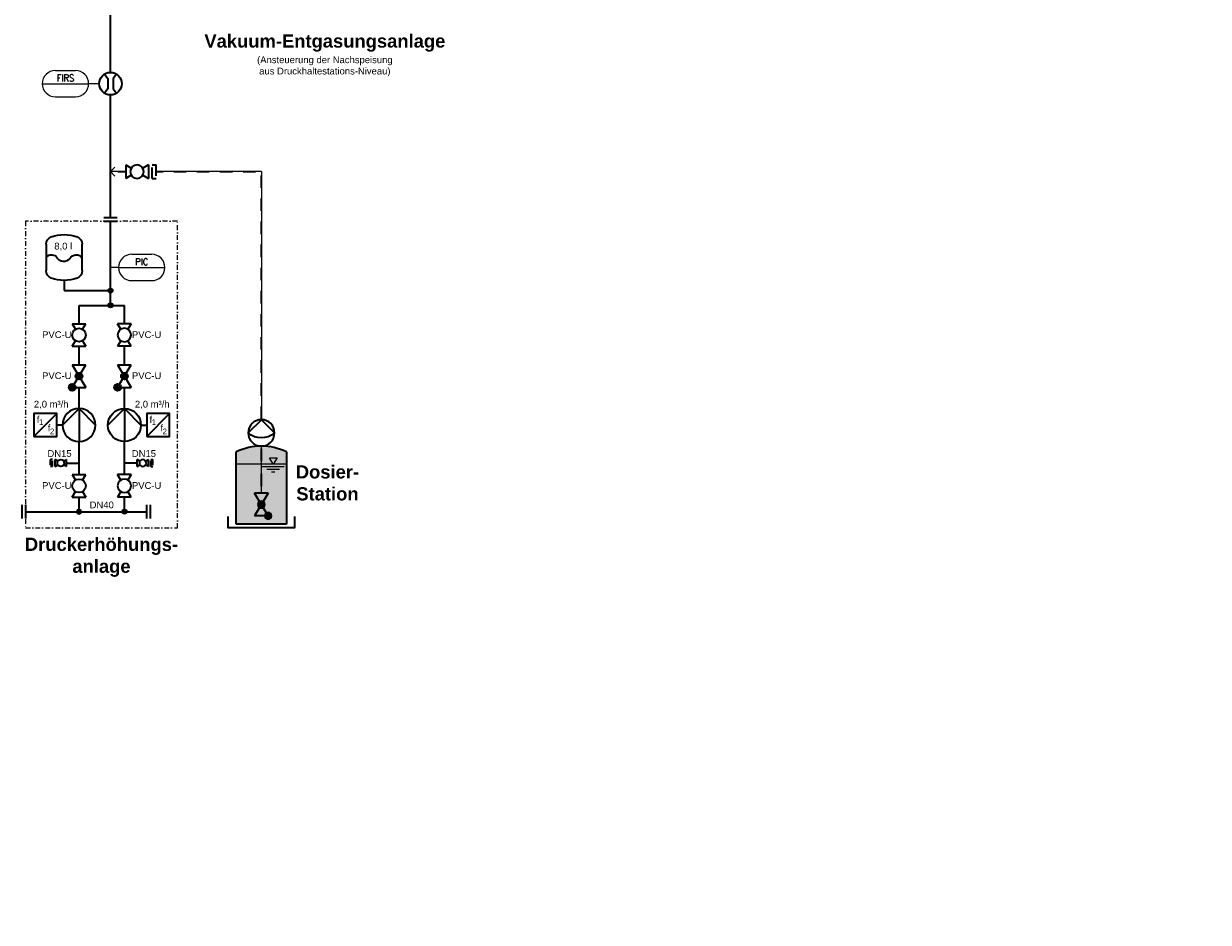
# Model space of a CAD drawing. Header units: millimetres. Extents: x -226 to 2201, y 0 to 1085.
# Tile 20 of 28: x 1162 to 1477, y 239 to 478. Entities that reach past the tile are written whole.
import ezdxf
from ezdxf import colors
from ezdxf.entities.mleader import LeaderData, LeaderLine
from ezdxf.enums import TextEntityAlignment as Align
from ezdxf.math import Vec2, Vec3

# ---------------------------------------------------------------- set-up
doc = ezdxf.new("R2010")
doc.units = ezdxf.units.MM
doc.header["$PDMODE"] = 1
doc.linetypes.add('Strichpunkt', pattern=[25.4, 12.7, -6.35, 0, -6.35])
doc.layers.get('0').update_dxf_attribs({"lineweight": 18})
for name, color, linetype, lineweight in [('TGAx_B_LTG_Chemikal', 7, 'Continuous', 18), ('TGAx_G_KOM_GA-Symbole', 7, 'Continuous', 18), ('TGAx_H_TXT_Beschriftung', 7, 'Continuous', 18), ('TGAx_K_TXT_Beschriftung', 7, 'Continuous', 18), ('TGAx_S_KOM_Armaturen', 7, 'Continuous', 35), ('TGAx_S_KOM_Bauteile', 7, 'Continuous', 35), ('TGAx_S_KOM_Bauteile-Schraff', 9, 'Continuous', 18), ('TGAx_S_LTG_TWS_Kalt enthärtet', 80, 'GRENZE2', 35), ('TGAx_S_TXT_Dimensionierung', 7, 'Continuous', 18)]:
    doc.layers.add(name, color=color, linetype=linetype, lineweight=lineweight)
doc.styles.add('Arial', font='arial.ttf')
doc.styles.add('MSR-Arial', font='romans.shx')
doc.styles.add('RomanS', font='arial.ttf')
doc.linetypes.add('GRENZE2', pattern='A,6.35,-2.54,[132,ltypeshp.shx,S=2.54,R=0,X=-2.54,Y=0],-2.54,25.4', length=36.83)

# ---------------------------------------------------------------- blocks, each defined once
blk = doc.blocks.new('13.24-Membranpumpe')
at = {"linetype": 'Continuous'}
for p, q in [((-4.4, -4.4), (0, 0)), ((0, 0), (4.4, -4.4))]:
    blk.add_line(p, q, dxfattribs=at)
blk.add_circle((0, -4.4), 4.4, dxfattribs=at)
blk.add_arc((0, 0.59), 6.65, 228.5953, 311.4047)
blk = doc.blocks.new('7.04.02-Rückschlagventil')
at = {"linetype": 'Continuous'}
for p, q in [((0, 1.8), (6, -1.8)), ((6, 1.8), (0, -1.8)), ((0, 1.8), (0, -1.8)), ((6, 1.8), (6, -1.8))]:
    blk.add_line(p, q, dxfattribs=at)
for centre, radius in [((0, 1.8), 0.9), ((0, 1.8), 0.8), ((0, 1.8), 0.7), ((0, 1.8), 0.6), ((0, 1.8), 0.5), ((0, 1.8), 0.4), ((0, 1.8), 0.3), ((0, 1.8), 0.2), ((0, 1.8), 0.1), ((3, 0), 0.9), ((3, 0), 0.8), ((3, 0), 0.7), ((3, 0), 0.6), ((3, 0), 0.5), ((3, 0), 0.4), ((3, 0), 0.3), ((3, 0), 0.2), ((3, 0), 0.1)]:
    blk.add_circle(centre, radius, dxfattribs=at)
blk.add_point((3, 0), dxfattribs=at)
blk = doc.blocks.new('13.21-Kreiselpumpe')
at = {"linetype": 'Continuous'}
for p, q in [((-4.4, -4.4), (0, 0)), ((0, 0), (4.4, -4.4)), ((0, 0), (0, -8.8))]:
    blk.add_line(p, q, dxfattribs=at)
blk.add_circle((0, -4.4), 4.4, dxfattribs=at)
blk = doc.blocks.new('4.16-Leitungs-Verbindungspunkt')
at = {"linetype": 'Continuous', "lineweight": 18}
blk.add_hatch(color=256, dxfattribs=at).paths.add_polyline_path([(0.65, 0, 1), (-0.65, 0, 1)])
blk.add_circle((0, 0), 0.65, dxfattribs=at)
blk = doc.blocks.new('7.01.04-Absperrhahn allg.')
at = {"linetype": 'Continuous'}
for p, q in [((0, 1.8), (0, -1.8)), ((0, 1.8), (1.46, 0.93)), ((6, 1.8), (4.54, 0.93)), ((6, 1.8), (6, -1.8)), ((1.46, -0.93), (0, -1.8)), ((4.54, -0.93), (6, -1.8))]:
    blk.add_line(p, q, dxfattribs=at)
blk.add_circle((3, 0), 1.8, dxfattribs=at)
blk = doc.blocks.new('5.07-Kupplung allg.')
at = {"linetype": 'Continuous'}
for p, q in [((0, 1.8), (0, -1.1)), ((1.1, 1.1), (1.1, 0)), ((1.1, 0), (1.1, -1.8))]:
    blk.add_line(p, q, dxfattribs=at)
for p, q in [((0, 1.8), (1.1, 1.8)), ((0, -1.8), (1.1, -1.8))]:
    blk.add_line(p, q)
blk = doc.blocks.new('5.02-Flanschpaar')
at = {"linetype": 'Continuous'}
for p, q in [((0, 1.8), (0, -1.8)), ((1, 1.8), (1, -1.8))]:
    blk.add_line(p, q, dxfattribs=at)
blk = doc.blocks.new('RCI-Freqzenzumformer')
at = {"linetype": 'Continuous'}
blk.add_line((-3.03, -3.03), (3.03, 3.03), dxfattribs=at)
blk.add_lwpolyline([(-3.03, -3.03), (3.03, -3.03), (3.03, 3.03), (-3.03, 3.03)], close=True, dxfattribs=at)
at = {"lineweight": 18, "char_height": 1.8, "attachment_point": 5, "style": 'RomanS'}
for insert in [(-1.93, 1.47), (0.99, -0.76)]:
    blk.add_mtext('f', dxfattribs=dict(at, insert=insert))
at = {"lineweight": 15, "style": 'RomanS'}
for p in [(-1.11, 0.8), (1.8, -1.68)]:
    blk.add_attdef('FU-ZAHL', text='', height=1.5, dxfattribs=at).set_placement(p, align=Align.MIDDLE_CENTER)
blk = doc.blocks.new('01.01-Membran-Ausdehnungsgefäß')
at = {"linetype": 'Continuous'}
for p, q in [((-4.78, 2.6), (-4.78, 9.61)), ((4.78, 9.61), (4.78, 2.6))]:
    blk.add_line(p, q, dxfattribs=at)
for centre, radius, start, end in [((-2.68, 9.61), 2.1, 111.0374, 180), ((0, 2.65), 9.56, 68.9626, 111.0374), ((2.68, 9.61), 2.1, 0, 68.9626), ((-3.19, 4.97), 1.86, 26.1913, 148.592), ((3.4, 5.09), 1.75, 37.9074, 148.6618), ((0.12, 7.22), 2.17, 221.0912, 326.3269), ((-2.68, 2.6), 2.1, 180, 248.9626), ((0, 9.56), 9.56, 248.9626, 291.0374), ((2.68, 2.6), 2.1, 291.0374, 0)]:
    blk.add_arc(centre, radius, start, end, dxfattribs=at)
blk = doc.blocks.new('02.MSR_Fühler m. Fernwirkung_langrund')
for p, q in [((-2.67, 3.5), (2.67, 3.5)), ((-6.17, 0), (6.17, 0)), ((-2.67, -3.5), (2.67, -3.5))]:
    blk.add_line(p, q)
for centre, start, end in [((-2.67, 0), 90, 270), ((2.67, 0), 270, 90)]:
    blk.add_arc(centre, 3.5, start, end)
at = {"style": 'MSR-Arial', "width": 0.9}
for tag, p in [('MESSART', (0.02, 1.5)), ('WERT', (0.02, -1.55))]:
    blk.add_attdef(tag, text='', height=1.8, dxfattribs=at).set_placement(p, align=Align.MIDDLE_CENTER)
blk = doc.blocks.new('17.01.01-Durchflussmessung allg.')
for p, q in [((-1.38, 0.69), (-2.53, 1.62)), ((1.38, 0.69), (-1.38, 0.69)), ((2.53, 1.62), (1.38, 0.69)), ((-1.38, -0.69), (-2.53, -1.62)), ((1.38, -0.69), (-1.38, -0.69)), ((2.53, -1.62), (1.38, -0.69))]:
    blk.add_line(p, q)
blk.add_circle((0, 0), 3)

msp = doc.modelspace()

# ---------------------------------------------------------------- leaders
at = {"layer": 'TGAx_H_TXT_Beschriftung'}
ml = msp.add_multileader_mtext('Standard', dxfattribs=at)
ml.set_content('\\A1;Anschluss s.\\PSchema Heizung EZ\\PZchg.-Nr.:\\P130-091E-00-X004H', color=256, style='Arial')
ml.set_leader_properties(color=256, linetype='ByLayer', lineweight=-1)
ml.build(insert=Vec2(0, 0))
ml.multileader.update_dxf_attribs({"has_text_frame": 1, "text_right_attachment_type": 6, "dogleg_length": 1, "arrow_head_size": 1.8})
ctx = ml.context
ctx.base_point, ctx.char_height, ctx.arrow_head_size, ctx.landing_gap_size, ctx.plane_origin = Vec3(1436.67, 782.43), 2.5, 1.8, 1, Vec3(1578.45, 911.75)
ctx.right_attachment, ctx.text_align_type = 6, 1
notes = []
notes.append((ctx, [(0, (0, 0, 0), (0, 0), (1, 0), 1, [])]))
ctx.mtext.insert, ctx.mtext.alignment, ctx.mtext.flow_direction = Vec3(1459.92, 784.21), 2, 5
ctx.mtext.has_bg_fill, ctx.mtext.bg_color, ctx.mtext.bg_scale_factor, ctx.mtext.bg_transparency, ctx.mtext.use_window_bg_color = 1, -1027028792, 1.5, 0, 1
for ctx, leaders in notes:
    for number, flags, end, landing, length, lines in leaders:
        leader = LeaderData()
        leader.index, (leader.has_last_leader_line, leader.has_dogleg_vector, leader.attachment_direction) = number, flags
        leader.last_leader_point, leader.dogleg_vector, leader.dogleg_length = Vec3(end), Vec3(landing), length
        for number, points, colour, breaks in lines:
            line = LeaderLine()
            line.index, line.vertices, line.color, line.breaks = number, Vec3.list(points), colors.encode_raw_color(colour), breaks
            leader.lines.append(line)
        ctx.leaders.append(leader)

# ---------------------------------------------------------------- next in the draw order: hatches: boundary and pattern name
at = {"layer": 'TGAx_S_KOM_Bauteile-Schraff'}
h = msp.add_hatch(color=256, dxfattribs=at)
h.dxf.hatch_style = 1
h.set_gradient(color1=(192, 192, 192), tint=1, name='CYLINDER')
edge = h.paths.add_edge_path()
edge.add_arc((1225.11, 349.93), 15.61, 64.6124, 115.3876)
edge.add_line((1218.41, 364.03), (1218.41, 344.84))
edge.add_line((1218.41, 344.84), (1231.8, 344.84))
edge.add_line((1231.8, 344.84), (1231.8, 364.03))

# ---------------------------------------------------------------- next in the draw order: linework, layer by layer
at = {"layer": 'TGAx_B_LTG_Chemikal', "ltscale": 1.5}
for p, q in [((1184.97, 438.54), (1186.17, 439.74)), ((1189.05, 438.54), (1184.97, 438.54)), ((1184.97, 438.54), (1186.17, 437.34)), ((1225.11, 438.54), (1197.45, 438.54)), ((1225.11, 438.54), (1225.11, 372.58)), ((1225.11, 353.01), (1225.11, 365.54))]:
    msp.add_line(p, q, dxfattribs=at)
at = {"layer": 'TGAx_B_LTG_Chemikal', "const_width": 0.5}
for points in [[(1189.05, 438.54), (1186.92, 438.54)], [(1197.15, 438.54), (1199.02, 438.54)], [(1201.76, 438.54), (1205.16, 438.54)], [(1207.9, 438.54), (1211.31, 438.54)], [(1214.05, 438.54), (1217.45, 438.54)], [(1220.19, 438.54), (1223.6, 438.54)], [(1225.11, 434.2), (1225.11, 437.6)], [(1225.11, 428.05), (1225.11, 431.46)], [(1225.11, 421.91), (1225.11, 425.31)], [(1225.11, 415.76), (1225.11, 419.17)], [(1225.11, 409.62), (1225.11, 413.02)], [(1225.11, 403.47), (1225.11, 406.88)], [(1225.11, 397.33), (1225.11, 400.73)], [(1225.11, 391.18), (1225.11, 394.59)], [(1225.11, 385.04), (1225.11, 388.44)], [(1225.11, 378.89), (1225.11, 382.3)], [(1225.11, 372.75), (1225.11, 376.15)], [(1225.11, 361.48), (1225.11, 364.89)], [(1225.11, 354.85), (1225.11, 358.25)]]:
    msp.add_lwpolyline(points, dxfattribs=at)
at = {"layer": 'TGAx_G_KOM_GA-Symbole'}
for p, q in [((1181.97, 461.93), (1179.16, 461.93)), ((1187.1, 413.06), (1184.97, 413.06))]:
    msp.add_line(p, q, dxfattribs=at)
at = {"layer": 'TGAx_S_KOM_Armaturen'}
for p, q in [((1172.2, 371.16), (1170.68, 371.16)), ((1193.08, 371.16), (1194.6, 371.16)), ((1173.23, 361.06), (1176.6, 361.06)), ((1192.05, 361.06), (1188.68, 361.06))]:
    msp.add_line(p, q, dxfattribs=at)
at = {"layer": 'TGAx_S_KOM_Bauteile'}
for p, q in [((1218.41, 344.84), (1218.41, 364.03)), ((1231.8, 364.03), (1231.8, 344.84)), ((1231.8, 344.84), (1218.41, 344.84))]:
    msp.add_line(p, q, dxfattribs=at)
at = {"layer": 'TGAx_S_KOM_Bauteile', "lineweight": 18, "ltscale": 0.05}
for p, q in [((1228.27, 360.73), (1227.27, 362.47)), ((1227.27, 362.47), (1229.27, 362.47)), ((1229.27, 362.47), (1228.27, 360.73)), ((1231.8, 360.73), (1218.41, 360.73)), ((1231.18, 360.03), (1225.36, 360.03)), ((1229.95, 359.33), (1226.59, 359.33)), ((1228.72, 358.63), (1227.82, 358.63))]:
    msp.add_line(p, q, dxfattribs=at)
at = {"layer": 'TGAx_S_KOM_Bauteile', "linetype": 'Strichpunkt', "lineweight": 18, "ltscale": 0.1}
msp.add_lwpolyline([(1162.38, 343.81), (1202.76, 343.81), (1202.76, 425.33), (1162.38, 425.33)], close=True, dxfattribs=at)
at = {"layer": 'TGAx_S_KOM_Bauteile'}
msp.add_lwpolyline([(1216.23, 346.8), (1216.23, 343.91), (1233.99, 343.91), (1233.99, 346.8)], dxfattribs=at)
msp.add_arc((1225.11, 349.93), 15.61, 64.6124, 115.3876, dxfattribs=at)
at = {"layer": 'TGAx_S_LTG_TWS_Kalt enthärtet', "ltscale": 0.1}
for p, q in [((1184.97, 464.93), (1184.97, 537.97)), ((1184.97, 426.33), (1184.97, 458.93)), ((1184.97, 402.99), (1184.97, 425.33)), ((1172.65, 409.61), (1172.65, 406.91)), ((1172.65, 406.91), (1184.97, 406.91)), ((1176.6, 402.99), (1188.68, 402.99)), ((1176.6, 398.1), (1176.6, 402.99)), ((1188.68, 398.1), (1188.68, 402.99)), ((1176.6, 387.18), (1176.6, 392.1)), ((1188.68, 387.18), (1188.68, 392.1)), ((1176.6, 375.66), (1176.6, 381.18)), ((1188.68, 375.66), (1188.68, 381.18)), ((1176.6, 357.99), (1176.6, 366.66)), ((1188.68, 357.99), (1188.68, 366.66)), ((1176.6, 348.11), (1176.6, 351.99)), ((1188.68, 348.11), (1188.68, 351.99)), ((1162.38, 348.11), (1194.61, 348.11))]:
    msp.add_line(p, q, dxfattribs=at)

# ---------------------------------------------------------------- next in the draw order: block references
at = {"layer": 'TGAx_G_KOM_GA-Symbole'}
for p, values in [((1172.99, 461.93), {'MESSART': 'FIRS'}), ((1193.28, 413.06), {'MESSART': 'PIC'})]:
    msp.add_blockref('02.MSR_Fühler m. Fernwirkung_langrund', p, dxfattribs=at).add_auto_attribs(values)
at = {"layer": 'TGAx_S_KOM_Armaturen'}
for name, p, rotation in [('17.01.01-Durchflussmessung allg.', (1184.97, 461.93), 90), ('7.01.04-Absperrhahn allg.', (1176.6, 392.1), 90.00000000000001), ('7.04.02-Rückschlagventil', (1176.6, 381.18), 90.00000000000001), ('7.04.02-Rückschlagventil', (1188.68, 381.18), 90.00000000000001), ('7.01.04-Absperrhahn allg.', (1176.6, 351.99), 90.00000000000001)]:
    msp.add_blockref(name, p, dxfattribs=dict(at, rotation=rotation))
at = {"layer": 'TGAx_S_KOM_Armaturen', "xscale": -1}
for name, p in [('7.01.04-Absperrhahn allg.', (1195.05, 438.54)), ('01.01-Membran-Ausdehnungsgefäß', (1172.65, 409.61)), ('13.21-Kreiselpumpe', (1176.6, 375.56)), ('5.02-Flanschpaar', (1162.38, 348.11))]:
    msp.add_blockref(name, p, dxfattribs=at)
for name, p, rotation in [('5.07-Kupplung allg.', (1196.05, 438.54), 180), ('5.02-Flanschpaar', (1184.97, 426.33), 90), ('7.01.04-Absperrhahn allg.', (1188.68, 392.1), 270), ('7.01.04-Absperrhahn allg.', (1188.68, 351.99), 270), ('7.04.02-Rückschlagventil', (1225.11, 347.01), 270), ('5.02-Flanschpaar', (1194.61, 348.11), 180)]:
    msp.add_blockref(name, p, dxfattribs=dict(at, rotation=rotation))
at = {"layer": 'TGAx_S_KOM_Armaturen'}
msp.add_blockref('13.21-Kreiselpumpe', (1188.68, 375.56), dxfattribs=at)
ref = msp.add_blockref('RCI-Freqzenzumformer', (1167.65, 371.16), dxfattribs=at)
ref.add_attrib('FU-ZAHL', '1', dxfattribs={"layer": '0', "color": 7, "lineweight": 15, "height": 1.5, "style": 'RomanS'}).set_placement((1166.54, 371.95), align=Align.MIDDLE_CENTER)
ref.add_attrib('FU-ZAHL', '2', dxfattribs={"layer": '0', "color": 7, "lineweight": 15, "height": 1.5, "style": 'RomanS'}).set_placement((1169.45, 369.48), align=Align.MIDDLE_CENTER)
ref = msp.add_blockref('RCI-Freqzenzumformer', (1197.63, 371.16), dxfattribs=at)
ref.add_attrib('FU-ZAHL', '1', dxfattribs={"layer": '0', "color": 7, "lineweight": 15, "height": 1.5, "style": 'RomanS'}).set_placement((1196.51, 371.95), align=Align.MIDDLE_CENTER)
ref.add_attrib('FU-ZAHL', '2', dxfattribs={"layer": '0', "color": 7, "lineweight": 15, "height": 1.5, "style": 'RomanS'}).set_placement((1199.42, 369.48), align=Align.MIDDLE_CENTER)
at = {"layer": 'TGAx_S_KOM_Armaturen', "xscale": -0.7999999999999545, "yscale": 0.7999999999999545, "zscale": 0.7999999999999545}
msp.add_blockref('13.24-Membranpumpe', (1225.11, 372.58), dxfattribs=at)
at = {"layer": 'TGAx_S_KOM_Armaturen', "yscale": 0.5, "zscale": 0.5, "rotation": 180}
for name, p, xscale in [('5.07-Kupplung allg.', (1169.58, 361.06), 0.5), ('7.01.04-Absperrhahn allg.', (1173.23, 361.06), 0.5), ('7.01.04-Absperrhahn allg.', (1192.05, 361.06), -0.5), ('5.07-Kupplung allg.', (1195.7, 361.06), -0.5)]:
    msp.add_blockref(name, p, dxfattribs=dict(at, xscale=xscale))
at = {"layer": 'TGAx_S_LTG_TWS_Kalt enthärtet', "ltscale": 0.1}
msp.add_blockref('4.16-Leitungs-Verbindungspunkt', (1184.97, 406.91), dxfattribs=at)
at = {"layer": 'TGAx_S_LTG_TWS_Kalt enthärtet', "ltscale": 0.5}
for p in [(1184.97, 402.99), (1188.68, 348.11)]:
    msp.add_blockref('4.16-Leitungs-Verbindungspunkt', p, dxfattribs=at)
at = {"layer": 'TGAx_S_LTG_TWS_Kalt enthärtet', "ltscale": 0.5, "xscale": -1}
msp.add_blockref('4.16-Leitungs-Verbindungspunkt', (1176.6, 348.11), dxfattribs=at)

# ---------------------------------------------------------------- next in the draw order: texts
at = {"layer": 'TGAx_H_TXT_Beschriftung', "char_height": 3.5, "attachment_point": 5, "style": 'Arial'}
for s, insert in [('{\\fArial|b1|i0|c0|p34;Dosier-\\PStation}', (1242.69, 355.76)), ('{\\fArial|b1|i0|c0|p34;Druckerhöhungs-\\Panlage}', (1182.57, 335.99))]:
    msp.add_mtext(s, dxfattribs=dict(at, insert=insert))
at = {"layer": 'TGAx_K_TXT_Beschriftung', "insert": (1242, 469.43), "char_height": 2.5, "attachment_point": 5, "style": 'Arial'}
msp.add_mtext('{\\fArial|b1|i0|c0|p34;\\H1.4x;Vakuum-Entgasungsanlage\\fArial|b0|i0|c0|p34;\\H0.71429x;\\L\\P\\H0.72x;\\l(Ansteuerung der Nachspeisung\\Paus Druckhaltestations-Niveau)}', dxfattribs=at)
at = {"layer": 'TGAx_S_TXT_Dimensionierung', "char_height": 1.8, "attachment_point": 5, "style": 'Arial'}
for s, insert in [('8,0 l', (1172.4, 418.57)), ('2,0 m³/h', (1169.2, 376.54)), ('2,0 m³/h', (1196.08, 376.54))]:
    msp.add_mtext(s, dxfattribs=dict(at, insert=insert))
at = {"layer": 'TGAx_S_TXT_Dimensionierung', "char_height": 1.8, "width": 1.7603, "attachment_point": 5, "style": 'Arial'}
for s, insert in [('PVC-U', (1170.69, 395.19)), ('PVC-U', (1194.59, 395.19)), ('PVC-U', (1170.69, 384.27)), ('PVC-U', (1194.59, 384.27)), ('DN15', (1171.42, 363.57)), ('DN15', (1193.86, 363.57)), ('PVC-U', (1170.69, 355.07)), ('PVC-U', (1194.59, 355.07)), ('DN40', (1182.64, 349.91))]:
    msp.add_mtext(s, dxfattribs=dict(at, insert=insert))

doc.saveas('drawing.dxf')
